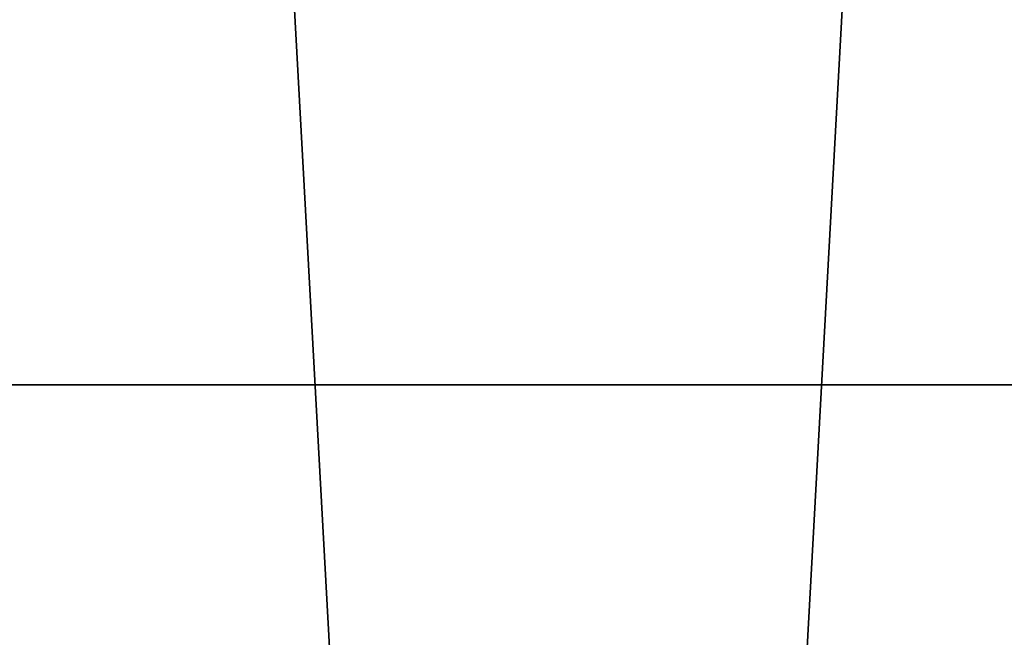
# Model space of a CAD drawing. Header units: millimetres. Extents: x 0 to 800, y -45 to 73.
# Tile 15 of 96: x 57.37 to 61.7, y 22.53 to 25.24. Entities that reach past the tile are written whole.
import ezdxf

# ---------------------------------------------------------------- set-up
doc = ezdxf.new("R2010")
doc.units = ezdxf.units.MM
doc.header["$LTSCALE"] = 65.185185
for name, color, linetype in [('2', 7, 'CONTINUOUS'), ('40', 7, 'CONTINUOUS'), ('41', 7, 'CONTINUOUS')]:
    doc.layers.add(name, color=color, linetype=linetype)

msp = doc.modelspace()

# ---------------------------------------------------------------- linework, layer by layer
at = {"layer": '2', "color": 61, "linetype": 'Continuous', "true_color": 0xcfff8c}
for points in [[(56.1177, 23.6375, -185.0276), (57.1893, 23.6375, 187.0056), (61.0697, 23.6375, -193.9497), (56.1177, 23.6375, -185.0276)], [(57.1893, 23.6375, 187.0056), (62.1926, 23.6375, 195.899), (61.0697, 23.6375, -193.9497), (57.1893, 23.6375, 187.0056)], [(61.0697, 23.6375, -193.9497), (62.1926, 23.6375, 195.899), (66.2531, 23.6375, -202.7394), (61.0697, 23.6375, -193.9497)]]:
    msp.add_3dface(points, dxfattribs=at)
at = {"layer": '40', "color": 44, "linetype": 'Continuous', "true_color": 0x8c7500}
for points in [[(62.5909, 54.7, -214.8374), (57.1712, -44.7, -206.0786), (57.1712, 54.7, -206.0786), (62.5909, 54.7, -214.8374)], [(62.5909, -44.7, -214.8374), (57.1712, -44.7, -206.0786), (62.5909, 54.7, -214.8374), (62.5909, -44.7, -214.8374)]]:
    msp.add_3dface(points, dxfattribs=at)
at = {"layer": '41', "color": 44, "linetype": 'Continuous', "true_color": 0x8c7500}
for points in [[(56.9772, 54.7, 205.7556), (62.3887, -44.7, 214.5195), (62.3887, 54.7, 214.5195), (56.9772, 54.7, 205.7556)], [(56.9772, -44.7, 205.7556), (62.3887, -44.7, 214.5195), (56.9772, 54.7, 205.7556), (56.9772, -44.7, 205.7556)]]:
    msp.add_3dface(points, dxfattribs=at)

doc.saveas('drawing.dxf')
